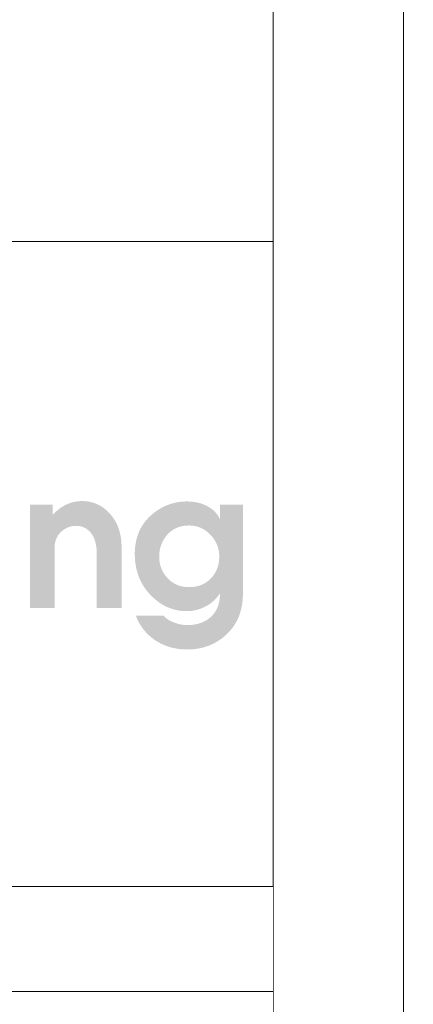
# Model space of a CAD drawing. Header units: millimetres. Extents: x 8949 to 48457, y -1077 to 15217.
# Tile 27 of 63: x 23506 to 23581, y 9871 to 10060. Entities that reach past the tile are written whole.
import ezdxf

# ---------------------------------------------------------------- set-up
doc = ezdxf.new("R2010")
doc.units = ezdxf.units.MM
for name, color, linetype, lineweight in [('0A_OCIEPLENIE', 30, 'Continuous', 9), ('0A_TABELKA', 7, 'Continuous', 0), ('0Z_OPISY', 7, 'Continuous', 9)]:
    doc.layers.add(name, color=color, linetype=linetype, lineweight=lineweight)
doc.styles.add('ARIAL 2', font='ARIALN.TTF')

# ---------------------------------------------------------------- blocks, each defined once
blk = doc.blocks.new('G$C46E6ED60')
at = {"true_color": 0x142354}
blk.add_hatch(color=179, dxfattribs=at).paths.add_polyline_path([(936.1, 64.16), (952.39, 64.16), (952.39, 56.88), (952.76, 57.28), (953.13, 57.68), (953.5, 58.06), (953.88, 58.44), (954.25, 58.81), (954.64, 59.17), (955.02, 59.53), (955.41, 59.87), (955.8, 60.21), (956.2, 60.53), (956.59, 60.85), (957, 61.16), (957.4, 61.47), (957.81, 61.76), (958.22, 62.04), (958.63, 62.32), (959.05, 62.59), (959.47, 62.85), (959.89, 63.1), (960.32, 63.34), (960.75, 63.58), (961.19, 63.8), (961.62, 64.02), (962.06, 64.23), (962.5, 64.43), (962.95, 64.62), (963.39, 64.8), (963.84, 64.98), (964.29, 65.14), (964.73, 65.3), (965.18, 65.45), (965.64, 65.59), (966.09, 65.72), (966.54, 65.85), (967, 65.96), (967.46, 66.07), (967.92, 66.17), (968.38, 66.25), (968.84, 66.33), (969.3, 66.41), (969.77, 66.47), (970.23, 66.53), (970.7, 66.57), (971.17, 66.61), (971.64, 66.64), (972.11, 66.66), (972.58, 66.67), (973.06, 66.68), (974.02, 66.66), (974.98, 66.62), (975.91, 66.54), (976.84, 66.44), (977.75, 66.3), (978.65, 66.14), (979.54, 65.95), (980.41, 65.72), (981.28, 65.47), (982.12, 65.18), (982.96, 64.87), (983.78, 64.52), (984.59, 64.15), (985.39, 63.75), (986.18, 63.31), (986.95, 62.85), (987.71, 62.36), (988.45, 61.83), (989.19, 61.28), (989.91, 60.7), (990.61, 60.08), (991.31, 59.44), (991.99, 58.77), (992.66, 58.06), (993.36, 57.28), (994.04, 56.48), (994.68, 55.66), (995.29, 54.82), (995.87, 53.95), (996.43, 53.07), (996.95, 52.17), (997.44, 51.25), (997.9, 50.31), (998.34, 49.35), (998.74, 48.37), (999.11, 47.37), (999.46, 46.35), (999.77, 45.31), (1000.06, 44.25), (1000.31, 43.17), (1000.53, 42.07), (1000.73, 40.95), (1000.89, 39.82), (1001.03, 38.66), (1001.13, 37.48), (1001.21, 36.28), (1001.25, 35.06), (1001.27, 33.83), (1001.27, -9.36), (983.65, -9.36), (983.65, 29.19), (983.64, 30.01), (983.61, 30.82), (983.58, 31.6), (983.52, 32.38), (983.45, 33.13), (983.36, 33.87), (983.26, 34.59), (983.15, 35.3), (983.01, 35.99), (982.86, 36.67), (982.7, 37.32), (982.52, 37.97), (982.33, 38.59), (982.12, 39.2), (981.89, 39.8), (981.65, 40.38), (981.39, 40.94), (981.12, 41.48), (980.83, 42.01), (980.52, 42.53), (980.2, 43.03), (979.87, 43.51), (979.52, 43.97), (979.15, 44.42), (978.82, 44.8), (978.47, 45.16), (978.12, 45.51), (977.76, 45.84), (977.4, 46.15), (977.02, 46.45), (976.64, 46.73), (976.25, 47), (975.85, 47.25), (975.45, 47.48), (975.03, 47.7), (974.61, 47.9), (974.18, 48.08), (973.75, 48.25), (973.3, 48.41), (972.85, 48.54), (972.39, 48.66), (971.92, 48.77), (971.45, 48.86), (970.96, 48.93), (970.47, 48.99), (969.97, 49.03), (969.46, 49.05), (968.95, 49.06), (968.44, 49.05), (967.94, 49.03), (967.45, 48.99), (966.96, 48.94), (966.48, 48.87), (966, 48.79), (965.53, 48.69), (965.06, 48.58), (964.59, 48.45), (964.14, 48.31), (963.68, 48.15), (963.24, 47.98), (962.79, 47.8), (962.36, 47.59), (961.93, 47.38), (961.5, 47.15), (961.08, 46.9), (960.66, 46.64), (960.25, 46.36), (959.85, 46.07), (959.45, 45.76), (959.06, 45.44), (958.67, 45.11), (958.28, 44.75), (957.91, 44.39), (957.55, 44.02), (957.21, 43.64), (956.89, 43.25), (956.58, 42.85), (956.28, 42.44), (956.01, 42.02), (955.74, 41.6), (955.5, 41.16), (955.27, 40.72), (955.05, 40.27), (954.86, 39.8), (954.67, 39.33), (954.51, 38.85), (954.35, 38.37), (954.22, 37.87), (954.1, 37.36), (954, 36.85), (953.91, 36.32), (953.84, 35.79), (953.78, 35.25), (953.74, 34.7), (953.72, 34.14), (953.71, 33.57), (953.71, -9.36), (936.1, -9.36)])
h = blk.add_hatch(color=179, dxfattribs=at)
h.paths.add_polyline_path([(1049.22, 5.48), (1050.06, 5.49), (1050.87, 5.53), (1051.68, 5.59), (1052.47, 5.67), (1053.24, 5.77), (1054, 5.9), (1054.75, 6.06), (1055.48, 6.23), (1056.2, 6.43), (1056.9, 6.66), (1057.59, 6.9), (1058.26, 7.17), (1058.92, 7.47), (1059.57, 7.79), (1060.2, 8.13), (1060.82, 8.49), (1061.42, 8.88), (1062.01, 9.29), (1062.59, 9.73), (1063.15, 10.18), (1063.7, 10.67), (1064.23, 11.17), (1064.74, 11.7), (1065.25, 12.25), (1065.69, 12.77), (1066.12, 13.29), (1066.52, 13.83), (1066.91, 14.37), (1067.28, 14.92), (1067.62, 15.48), (1067.95, 16.06), (1068.27, 16.64), (1068.56, 17.23), (1068.83, 17.83), (1069.09, 18.44), (1069.32, 19.06), (1069.54, 19.69), (1069.74, 20.33), (1069.91, 20.98), (1070.07, 21.64), (1070.22, 22.31), (1070.34, 22.99), (1070.44, 23.68), (1070.53, 24.38), (1070.59, 25.08), (1070.64, 25.8), (1070.67, 26.53), (1070.68, 27.26), (1070.67, 28), (1070.63, 28.73), (1070.58, 29.46), (1070.5, 30.17), (1070.4, 30.88), (1070.28, 31.58), (1070.14, 32.26), (1069.98, 32.95), (1069.79, 33.62), (1069.59, 34.29), (1069.36, 34.94), (1069.11, 35.59), (1068.83, 36.23), (1068.54, 36.87), (1068.22, 37.49), (1067.88, 38.11), (1067.52, 38.72), (1067.14, 39.32), (1066.74, 39.91), (1066.31, 40.49), (1065.87, 41.07), (1065.4, 41.64), (1064.91, 42.2), (1064.39, 42.75), (1063.86, 43.28), (1063.33, 43.8), (1062.78, 44.29), (1062.22, 44.76), (1061.66, 45.2), (1061.08, 45.63), (1060.5, 46.03), (1059.91, 46.4), (1059.31, 46.76), (1058.7, 47.09), (1058.08, 47.4), (1057.45, 47.68), (1056.82, 47.95), (1056.17, 48.19), (1055.52, 48.4), (1054.85, 48.6), (1054.18, 48.77), (1053.5, 48.92), (1052.81, 49.04), (1052.11, 49.15), (1051.4, 49.22), (1050.69, 49.28), (1049.96, 49.32), (1049.22, 49.33), (1048.41, 49.32), (1047.62, 49.28), (1046.83, 49.22), (1046.06, 49.14), (1045.3, 49.03), (1044.56, 48.9), (1043.83, 48.74), (1043.11, 48.56), (1042.41, 48.36), (1041.72, 48.13), (1041.04, 47.88), (1040.38, 47.6), (1039.73, 47.3), (1039.09, 46.98), (1038.47, 46.63), (1037.86, 46.26), (1037.26, 45.86), (1036.68, 45.44), (1036.11, 45), (1035.55, 44.53), (1035.01, 44.04), (1034.48, 43.52), (1033.97, 42.98), (1033.46, 42.42), (1033.02, 41.88), (1032.59, 41.33), (1032.19, 40.78), (1031.8, 40.22), (1031.43, 39.64), (1031.08, 39.06), (1030.75, 38.47), (1030.44, 37.87), (1030.15, 37.26), (1029.87, 36.64), (1029.62, 36.01), (1029.38, 35.37), (1029.17, 34.73), (1028.97, 34.07), (1028.79, 33.41), (1028.63, 32.73), (1028.49, 32.05), (1028.36, 31.35), (1028.26, 30.65), (1028.18, 29.94), (1028.11, 29.22), (1028.06, 28.49), (1028.04, 27.75), (1028.03, 27), (1028.04, 26.29), (1028.07, 25.58), (1028.12, 24.88), (1028.19, 24.18), (1028.28, 23.5), (1028.39, 22.82), (1028.53, 22.15), (1028.68, 21.49), (1028.85, 20.83), (1029.05, 20.18), (1029.26, 19.54), (1029.5, 18.91), (1029.75, 18.29), (1030.03, 17.67), (1030.33, 17.06), (1030.64, 16.46), (1030.98, 15.87), (1031.34, 15.28), (1031.72, 14.7), (1032.12, 14.13), (1032.54, 13.57), (1032.98, 13.01), (1033.44, 12.46), (1033.92, 11.92), (1034.41, 11.4), (1034.92, 10.89), (1035.44, 10.41), (1035.98, 9.95), (1036.52, 9.52), (1037.08, 9.1), (1037.65, 8.71), (1038.24, 8.34), (1038.83, 8), (1039.44, 7.67), (1040.06, 7.37), (1040.69, 7.09), (1041.33, 6.83), (1041.99, 6.6), (1042.66, 6.39), (1043.34, 6.2), (1044.03, 6.03), (1044.74, 5.88), (1045.46, 5.76), (1046.18, 5.66), (1046.93, 5.58), (1047.68, 5.53), (1048.45, 5.49)], is_closed=False)
h.paths.add_polyline_path([(1010.67, 29.12), (1010.69, 30.57), (1010.75, 32), (1010.86, 33.4), (1011.01, 34.77), (1011.2, 36.12), (1011.43, 37.45), (1011.7, 38.75), (1012.02, 40.02), (1012.38, 41.28), (1012.78, 42.5), (1013.23, 43.71), (1013.72, 44.89), (1014.25, 46.04), (1014.82, 47.17), (1015.43, 48.28), (1016.09, 49.36), (1016.79, 50.41), (1017.53, 51.44), (1018.31, 52.45), (1019.13, 53.44), (1020, 54.39), (1020.91, 55.33), (1021.86, 56.24), (1022.86, 57.12), (1023.76, 57.88), (1024.67, 58.61), (1025.6, 59.3), (1026.53, 59.96), (1027.48, 60.59), (1028.44, 61.19), (1029.41, 61.75), (1030.4, 62.29), (1031.39, 62.79), (1032.4, 63.25), (1033.42, 63.69), (1034.45, 64.09), (1035.49, 64.46), (1036.55, 64.8), (1037.62, 65.11), (1038.7, 65.38), (1039.79, 65.63), (1040.89, 65.84), (1042.01, 66.01), (1043.13, 66.16), (1044.27, 66.27), (1045.43, 66.35), (1046.59, 66.4), (1047.77, 66.42), (1048.43, 66.41), (1049.08, 66.39), (1049.73, 66.37), (1050.37, 66.33), (1051.01, 66.28), (1051.64, 66.21), (1052.26, 66.14), (1052.88, 66.06), (1053.49, 65.96), (1054.1, 65.85), (1054.7, 65.73), (1055.3, 65.6), (1055.89, 65.46), (1056.48, 65.31), (1057.05, 65.15), (1057.63, 64.97), (1058.19, 64.79), (1058.76, 64.59), (1059.31, 64.38), (1059.86, 64.16), (1060.41, 63.93), (1060.94, 63.69), (1061.48, 63.43), (1062, 63.17), (1062.52, 62.89), (1063.03, 62.61), (1063.52, 62.31), (1064.01, 62.01), (1064.48, 61.69), (1064.94, 61.37), (1065.39, 61.03), (1065.82, 60.69), (1066.25, 60.33), (1066.66, 59.97), (1067.06, 59.6), (1067.45, 59.21), (1067.83, 58.82), (1068.19, 58.41), (1068.55, 58), (1068.89, 57.58), (1069.22, 57.14), (1069.54, 56.7), (1069.85, 56.25), (1070.14, 55.78), (1070.43, 55.31), (1070.7, 54.83), (1070.96, 54.33), (1071.21, 53.83), (1071.21, 64.17), (1087.5, 64.17), (1087.5, 0.72), (1087.48, -0.81), (1087.42, -2.3), (1087.31, -3.78), (1087.16, -5.22), (1086.97, -6.64), (1086.73, -8.04), (1086.46, -9.41), (1086.14, -10.75), (1085.77, -12.07), (1085.37, -13.37), (1084.92, -14.64), (1084.43, -15.88), (1083.89, -17.1), (1083.31, -18.29), (1082.69, -19.46), (1082.03, -20.6), (1081.32, -21.72), (1080.57, -22.81), (1079.78, -23.87), (1078.95, -24.92), (1078.07, -25.93), (1077.15, -26.92), (1076.19, -27.89), (1075.18, -28.83), (1074.23, -29.65), (1073.27, -30.44), (1072.29, -31.19), (1071.3, -31.9), (1070.28, -32.59), (1069.25, -33.23), (1068.21, -33.84), (1067.15, -34.42), (1066.07, -34.96), (1064.97, -35.47), (1063.86, -35.94), (1062.73, -36.38), (1061.59, -36.78), (1060.42, -37.15), (1059.25, -37.48), (1058.05, -37.78), (1056.84, -38.04), (1055.61, -38.27), (1054.37, -38.46), (1053.11, -38.62), (1051.83, -38.74), (1050.54, -38.83), (1049.23, -38.88), (1047.9, -38.9), (1046.89, -38.89), (1045.88, -38.86), (1044.89, -38.81), (1043.91, -38.73), (1042.93, -38.64), (1041.97, -38.53), (1041.01, -38.39), (1040.06, -38.24), (1039.13, -38.06), (1038.2, -37.87), (1037.28, -37.65), (1036.37, -37.42), (1035.47, -37.16), (1034.58, -36.88), (1033.69, -36.58), (1032.82, -36.26), (1031.96, -35.92), (1031.1, -35.56), (1030.26, -35.18), (1029.42, -34.78), (1028.59, -34.36), (1027.78, -33.92), (1026.97, -33.46), (1026.17, -32.97), (1025.32, -32.42), (1024.49, -31.86), (1023.68, -31.28), (1022.89, -30.68), (1022.13, -30.06), (1021.38, -29.42), (1020.65, -28.77), (1019.95, -28.09), (1019.26, -27.4), (1018.6, -26.7), (1017.96, -25.97), (1017.33, -25.23), (1016.73, -24.47), (1016.15, -23.69), (1015.59, -22.89), (1015.05, -22.08), (1014.53, -21.25), (1014.03, -20.4), (1013.55, -19.53), (1013.09, -18.64), (1012.66, -17.74), (1012.24, -16.82), (1011.84, -15.88), (1011.47, -14.92), (1031.33, -14.92), (1031.51, -15.15), (1031.71, -15.37), (1031.91, -15.59), (1032.12, -15.81), (1032.33, -16.02), (1032.56, -16.24), (1032.8, -16.45), (1033.05, -16.65), (1033.3, -16.86), (1033.57, -17.06), (1033.85, -17.26), (1034.13, -17.45), (1034.43, -17.65), (1034.73, -17.84), (1035.04, -18.02), (1035.37, -18.21), (1035.7, -18.39), (1036.04, -18.57), (1036.39, -18.75), (1036.75, -18.92), (1037.12, -19.09), (1037.5, -19.26), (1037.89, -19.43), (1038.29, -19.59), (1038.69, -19.75), (1039.1, -19.91), (1039.5, -20.05), (1039.91, -20.19), (1040.31, -20.32), (1040.72, -20.45), (1041.13, -20.56), (1041.54, -20.68), (1041.95, -20.78), (1042.36, -20.88), (1042.77, -20.97), (1043.18, -21.05), (1043.59, -21.13), (1044, -21.2), (1044.41, -21.27), (1044.83, -21.32), (1045.24, -21.37), (1045.65, -21.42), (1046.07, -21.46), (1046.49, -21.49), (1046.9, -21.51), (1047.32, -21.53), (1047.74, -21.54), (1048.16, -21.54), (1048.94, -21.53), (1049.71, -21.5), (1050.46, -21.46), (1051.21, -21.4), (1051.94, -21.32), (1052.67, -21.23), (1053.38, -21.11), (1054.08, -20.98), (1054.77, -20.83), (1055.45, -20.67), (1056.11, -20.48), (1056.77, -20.28), (1057.42, -20.06), (1058.05, -19.83), (1058.67, -19.58), (1059.29, -19.31), (1059.89, -19.02), (1060.48, -18.71), (1061.06, -18.39), (1061.63, -18.05), (1062.18, -17.69), (1062.73, -17.32), (1063.27, -16.92), (1063.79, -16.51), (1064.4, -16.01), (1064.98, -15.48), (1065.53, -14.94), (1066.06, -14.37), (1066.56, -13.79), (1067.04, -13.19), (1067.49, -12.56), (1067.91, -11.92), (1068.31, -11.26), (1068.69, -10.58), (1069.03, -9.88), (1069.36, -9.16), (1069.65, -8.42), (1069.92, -7.67), (1070.17, -6.89), (1070.39, -6.09), (1070.58, -5.28), (1070.75, -4.44), (1070.89, -3.59), (1071, -2.71), (1071.09, -1.82), (1071.16, -0.91), (1071.2, 0.03), (1071.21, 0.98), (1070.84, 0.46), (1070.47, -0.05), (1070.09, -0.55), (1069.7, -1.03), (1069.31, -1.51), (1068.91, -1.97), (1068.51, -2.43), (1068.09, -2.87), (1067.68, -3.3), (1067.25, -3.72), (1066.82, -4.13), (1066.38, -4.53), (1065.94, -4.92), (1065.48, -5.29), (1065.03, -5.66), (1064.56, -6.02), (1064.09, -6.36), (1063.61, -6.69), (1063.13, -7.02), (1062.64, -7.33), (1062.14, -7.63), (1061.64, -7.92), (1061.13, -8.2), (1060.61, -8.47), (1060.09, -8.72), (1059.57, -8.97), (1059.05, -9.2), (1058.52, -9.43), (1057.99, -9.64), (1057.46, -9.84), (1056.92, -10.03), (1056.39, -10.21), (1055.85, -10.38), (1055.31, -10.54), (1054.76, -10.69), (1054.22, -10.82), (1053.67, -10.95), (1053.12, -11.06), (1052.57, -11.17), (1052.01, -11.26), (1051.46, -11.34), (1050.9, -11.41), (1050.34, -11.47), (1049.77, -11.52), (1049.21, -11.56), (1048.64, -11.59), (1048.07, -11.6), (1047.5, -11.61), (1046.31, -11.59), (1045.14, -11.53), (1043.97, -11.44), (1042.82, -11.3), (1041.68, -11.13), (1040.56, -10.92), (1039.44, -10.67), (1038.34, -10.39), (1037.25, -10.06), (1036.17, -9.7), (1035.11, -9.3), (1034.05, -8.86), (1033.01, -8.38), (1031.98, -7.86), (1030.96, -7.31), (1029.95, -6.72), (1028.96, -6.08), (1027.97, -5.41), (1027, -4.71), (1026.04, -3.96), (1025.1, -3.18), (1024.16, -2.35), (1023.24, -1.49), (1022.33, -0.59), (1021.38, 0.4), (1020.46, 1.42), (1019.59, 2.45), (1018.76, 3.51), (1017.97, 4.59), (1017.22, 5.69), (1016.52, 6.81), (1015.85, 7.96), (1015.22, 9.12), (1014.63, 10.31), (1014.09, 11.51), (1013.58, 12.74), (1013.12, 13.99), (1012.69, 15.26), (1012.31, 16.55), (1011.96, 17.86), (1011.66, 19.2), (1011.39, 20.55), (1011.17, 21.93), (1010.99, 23.32), (1010.85, 24.74), (1010.75, 26.18), (1010.69, 27.64)], is_closed=False)

msp = doc.modelspace()

# ---------------------------------------------------------------- linework, layer by layer
at = {"layer": '0A_TABELKA'}
msp.add_line((23232.31, 10017.02), (23554.06, 10017.02), dxfattribs=at)
msp.add_line((23232.31, 10017.02), (23554.06, 10017.02), dxfattribs=at)
msp.add_line((23232.31, 10017.02), (23554.06, 10017.02), dxfattribs=at)
at = {"layer": '0Z_OPISY'}
for points in [[(20379.06, 9219.97), (23579.06, 9219.97), (23579.06, 11319.97), (20379.06, 11319.97)], [(20404.06, 9244.97), (23554.06, 9244.97), (23554.06, 11294.97), (20404.06, 11294.97)]]:
    msp.add_lwpolyline(points, close=True, dxfattribs=at)

# ---------------------------------------------------------------- block references
at = {"layer": '0A_OCIEPLENIE', "xscale": 0.2695, "yscale": 0.2695, "zscale": 0.2695}
msp.add_blockref('G$C46E6ED60', (23255.21, 9949.29), dxfattribs=at)

# ---------------------------------------------------------------- texts
at = {"layer": '0Z_OPISY', "insert": (23185.44, 11287.08), "char_height": 10.00328, "width": 323.2908, "attachment_point": 1, "line_spacing_factor": 0.9, "style": 'ARIAL 2'}
msp.add_mtext('\\pi-20.007,l20.007,t20.007;{\\fArial|b0|i0|c238|p34;\\~\\~ UWAGI:\\P1. ^IWszystkie wymiary i rzędne należy sprawdzić na budowie, a zaistniałe niezgodności pomiędzy projektem architektoniczno-budowlanym i pozostałymi opracowaniami branżowymi należy wyjaśnić i uzgodnić z Głównym Projektantem.\\P2. ^IWszystkie systemowe rozwiązania detali wykonać zgodnie ze sztuką budowlaną\\P3.^IIzolacje wykonać zgodnie ze sztuką budowlaną zapewniając ciągłość izolacji\\P4. ^IPrzed zamówieniem elementów o małej tolerancji wymiarowej sprawdzić ilość i wymiary otworów na budowie\\P5. ^ISzczegółowe projekty instalacji sanitarnych, elektrycznych, teletechnicznych są tematem odpowiednich opracowań branżowych. \\P   ^IW przypadku wystąpienia rozbieżności pomiędzy poszczególnymi opracowaniami lub braku informacji należy uzgodnić rozwiązanie z autorem projektu.\\P6. ^IElementy konstrukcyjne są określone szczegółowo w projekcie konstrukcyjnym.\\P7. ^IUwagi i opisy zamieszczone w części opisowej projektu są integralną częścią niniejszego opracowania.\\P8.\\~^IZabezpieczenia pożarowe wykonać wg opisu technicznego, wszystkie elementy drewniane należy zabezpieczyć do klasy NRO\\P9.\\~^IZmiany materiałów budowlanych, wykończeniowych, technologii czy urządzeń mogą być wprowadzane jedynie za pisemną zgodą Autora projektu.\\P10. Wszelkie materiały użyte w projekcie, rozwiązania techniczne i urządzenia muszą odpowiadać normom bezpieczeństwa ppoż. i bhp; posiadać odpowiednie atesty i aprobaty do stosowania w budownictwie.\\P11. Wszystkie wymienione w projekcie nazwy producentów, firm, zastosowanych wyrobów należy traktować jako modelowe. Można zastosować inne rozwiązania pod warunkiem że będą równoważne i uzgodnione z Autorem projektu.\\P12. Wszelkie elementy wykończenia i kolorystyki należy uzgadniać z Autorem projektu.\\P13. Prowadzenie poszczególnych instalacji oraz lokalizacja urządzeń zgodnie z projektami branżowymi oraz opisem technicznym.}', dxfattribs=at)

# ---------------------------------------------------------------- next in the draw order: wipeouts: each hides what was drawn before it
msp.add_wipeout([(23232.31, 9244.97), (23232.31, 9893.35), (23554.06, 9893.35), (23554.06, 9244.97)]).dxf.layer = '0A_TABELKA'

# ---------------------------------------------------------------- next in the draw order: linework, layer by layer
at = {"layer": '0A_TABELKA'}
for p, q in [((23232.31, 9893.35), (23554.06, 9893.35)), ((23232.31, 9893.35), (23554.06, 9893.35)), ((23232.31, 9893.35), (23554.06, 9893.35)), ((23232.31, 9893.35), (23554.06, 9893.35)), ((23232.31, 9893.35), (23554.06, 9893.35)), ((23232.31, 9893.35), (23554.06, 9893.35)), ((23232.31, 9873.24), (23554.06, 9873.24)), ((23232.31, 9873.24), (23554.06, 9873.24))]:
    msp.add_line(p, q, dxfattribs=at)
msp.add_lwpolyline([(23232.31, 10017.02), (23554.06, 10017.02), (23554.06, 9893.35), (23232.31, 9893.35)], close=True, dxfattribs=at)

doc.saveas('drawing.dxf')
